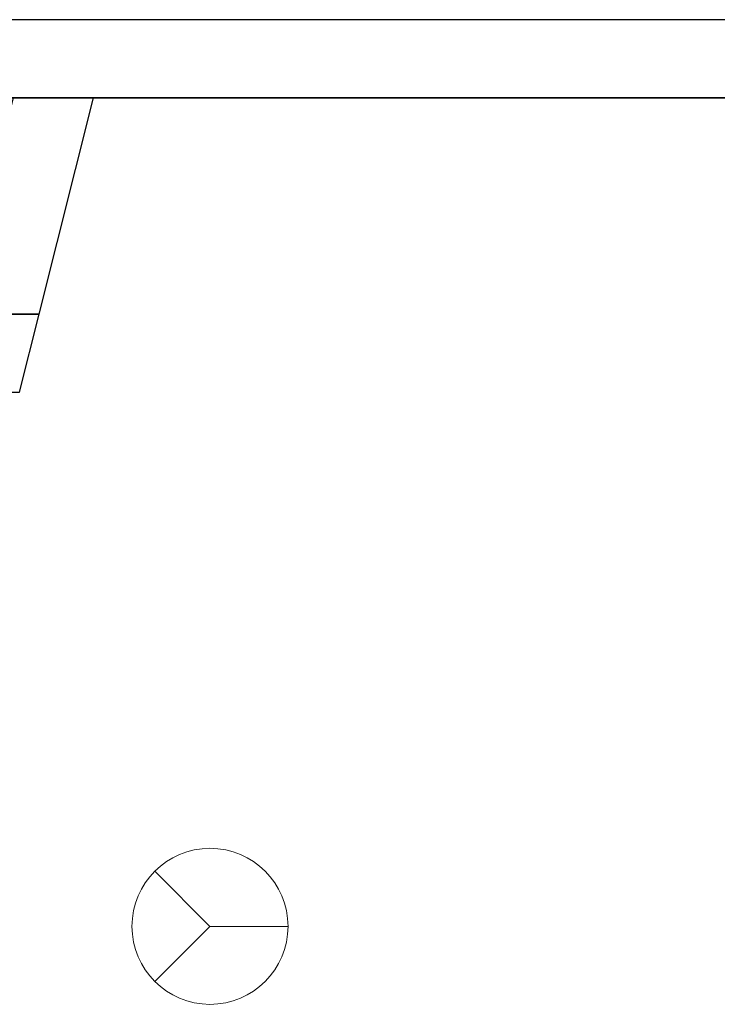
# Model space of a CAD drawing. Header units: metres. Extents: x 391.1 to 430.4, y 12.7 to 28.4.
# Tile 121 of 168: x 406.356 to 407.251, y 26.966 to 28.228. Entities that reach past the tile are written whole.
import ezdxf

# ---------------------------------------------------------------- set-up
doc = ezdxf.new("R2010")
doc.units = ezdxf.units.M
doc.layers.add('01_SUELOS', color=7, linetype='Continuous', lineweight=25, true_color=0x007f00)
for name, color, linetype, lineweight in [('A-DETL-GENF-OTLN', 7, 'Continuous', 18), ('A-WALL-____-MCUT', 7, 'Continuous', 25), ('A-WALL-____-OTLN', 7, 'Continuous', 25)]:
    doc.layers.add(name, color=color, linetype=linetype, lineweight=lineweight)

# ---------------------------------------------------------------- blocks, each defined once
blk = doc.blocks.new('Family - Envans PB-155473-02_PCI_P0')
at = {"layer": 'A-WALL-____-MCUT', "color": 253, "true_color": 0xaaaaaa}
for p, q in [((0, 0.1), (0, 0)), ((0.5151, 0.1), (0, 0.1)), ((0.49, 0), (0.5151, 0.1)), ((0, 0), (0.49, 0))]:
    blk.add_line(p, q, dxfattribs=at)
at = {"layer": 'A-WALL-____-OTLN', "color": 253, "true_color": 0xaaaaaa}
for p, q in [((0, 0.1), (0, 0)), ((0.5151, 0.1), (0, 0.1)), ((0.49, 0), (0.5151, 0.1)), ((0, 0), (0.49, 0))]:
    blk.add_line(p, q, dxfattribs=at)
at = {"layer": 'A-WALL-____-OTLN', "color": 253, "lineweight": 18, "true_color": 0xaaaaaa}
blk.add_line((0, 0), (0.49, 0), dxfattribs=at)
blk = doc.blocks.new('Family - Envans PB-155533-02_PCI_P0')
at = {"layer": 'A-WALL-____-MCUT', "color": 253, "true_color": 0xaaaaaa}
for p, q in [((-0.0251, 0.1), (0, 0)), ((0.261, 0.1), (-0.0251, 0.1)), ((0.286, 0), (0.261, 0.1)), ((0, 0), (0.286, 0))]:
    blk.add_line(p, q, dxfattribs=at)
at = {"layer": 'A-WALL-____-OTLN', "color": 253, "true_color": 0xaaaaaa}
for p, q in [((-0.0251, 0.1), (0, 0)), ((0.261, 0.1), (-0.0251, 0.1)), ((0.286, 0), (0.261, 0.1)), ((0, 0), (0.286, 0))]:
    blk.add_line(p, q, dxfattribs=at)
at = {"layer": 'A-WALL-____-OTLN', "color": 253, "lineweight": 18, "true_color": 0xaaaaaa}
blk.add_line((0, 0), (0.286, 0), dxfattribs=at)
blk = doc.blocks.new('Family - Envans PB-155658-02_PCI_P0')
at = {"layer": 'A-WALL-____-MCUT', "color": 253, "true_color": 0xaaaaaa}
for p, q in [((1.41, 0.1), (0, 0.1)), ((0, 0.1), (0, 0)), ((1.41, 0), (1.41, 0.1)), ((0, 0), (1.41, 0))]:
    blk.add_line(p, q, dxfattribs=at)
at = {"layer": 'A-WALL-____-OTLN', "color": 253, "true_color": 0xaaaaaa}
for p, q in [((1.41, 0.1), (0, 0.1)), ((0, 0.1), (0, 0)), ((1.41, 0), (1.41, 0.1)), ((0, 0), (1.41, 0))]:
    blk.add_line(p, q, dxfattribs=at)
at = {"layer": 'A-WALL-____-OTLN', "color": 253, "lineweight": 18, "true_color": 0xaaaaaa}
blk.add_line((0, 0), (1.41, 0), dxfattribs=at)
blk = doc.blocks.new('Family - LONDR55-XX_ZZ-ARQ-CAA-M3D-Londres55-155971-02_PCI_P0')
at = {"layer": '01_SUELOS', "color": 9, "true_color": 0xaad4aa}
for p, q in [((9.9473, 14.9276), (8.5373, 14.9276)), ((9.9473, 14.9276), (8.5373, 14.9276)), ((8.5373, 14.9276), (9.9473, 14.9276)), ((8.5373, 14.9276), (9.9473, 14.9276))]:
    blk.add_line(p, q, dxfattribs=at)
blk = doc.blocks.new('LONDR55-XX_ZZ-ARQ-CAA-M3D-Londres55_ifc-1-02_PCI_P0')
at = {"layer": '01_SUELOS', "color": 253, "lineweight": 18, "true_color": 0xaaaaaa}
blk.add_blockref('Family - LONDR55-XX_ZZ-ARQ-CAA-M3D-Londres55-155971-02_PCI_P0', (397.3291, 13.2006), dxfattribs=at)
at = {"layer": 'A-WALL-____-OTLN', "color": 253, "lineweight": 18, "true_color": 0xaaaaaa}
for name, p, rotation in [('Family - Envans PB-155658-02_PCI_P0', (407.2764, 28.2282), 180), ('Family - Envans PB-155533-02_PCI_P0', (406.3815, 27.8508), 75.93589714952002)]:
    blk.add_blockref(name, p, dxfattribs=dict(at, rotation=rotation))
blk.add_blockref('Family - Envans PB-155473-02_PCI_P0', (405.8664, 27.7508), dxfattribs=at)
blk = doc.blocks.new('ZYR_12_01_08 Detectors - 01 Detector Òptic-539619-02_PCI_P0')
at = {"layer": 'A-DETL-GENF-OTLN', "color": 1, "true_color": 0xff0000}
for q in [(-0.0707, 0.0707), (0.0707, 0.0707), (0, -0.1)]:
    blk.add_line((0, 0), q, dxfattribs=at)
blk.add_circle((0, 0), 0.1, dxfattribs=at)

msp = doc.modelspace()

# ---------------------------------------------------------------- block references
at = {"lineweight": 5}
msp.add_blockref('LONDR55-XX_ZZ-ARQ-CAA-M3D-Londres55_ifc-1-02_PCI_P0', (0, 0), dxfattribs=at)
at = {"layer": 'A-DETL-GENF-OTLN', "color": 1, "true_color": 0xff0000, "rotation": 89.9999999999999}
msp.add_blockref('ZYR_12_01_08 Detectors - 01 Detector Òptic-539619-02_PCI_P0', (406.6004, 27.066), dxfattribs=at)

doc.saveas('drawing.dxf')
